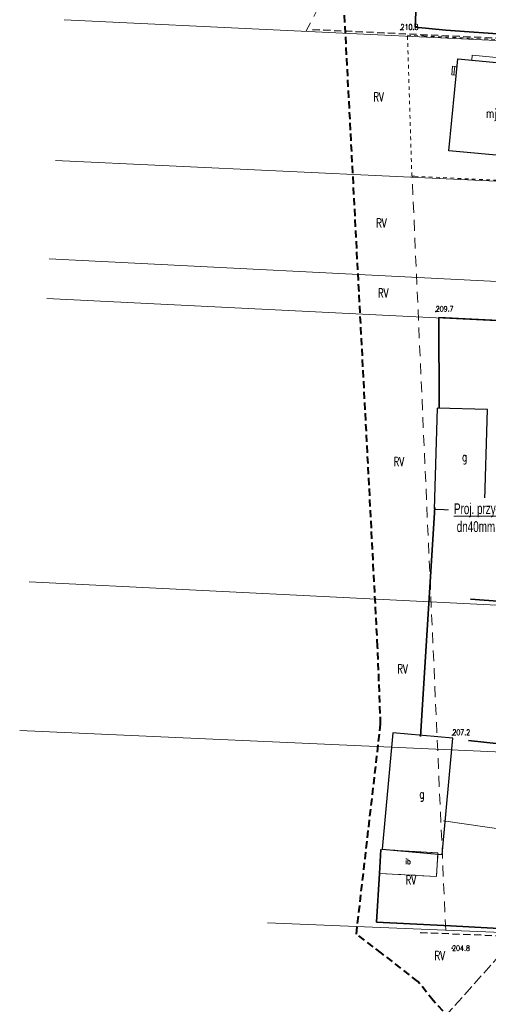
# Model space of a CAD drawing. Header units: metres. Extents: x 7496982 to 7497528, y 5603168 to 5605598.
# Tile 12 of 74: x 7497023 to 7497088, y 5603490 to 5603627. Entities that reach past the tile are written whole.
import ezdxf
from ezdxf.enums import TextEntityAlignment as Align

# ---------------------------------------------------------------- set-up
doc = ezdxf.new("R2010")
doc.units = ezdxf.units.M
doc.header["$MEASUREMENT"] = 0
for name, pattern in [('1', [0]), ('1_SUWP', [0]), ('2', [1.5, 1, -0.5]), ('2_OTDI', [0]), ('2_OTDN_A', [2, 1, -1]), ('2_OTOO', [0]), ('4', [2.5, 1.5, -1]), ('BUD', [0]), ('GDE', [0]), ('GUK', [2, 1.5, -0.5]), ('GUZ', [1, 0.5, -0.5])]:
    doc.linetypes.add(name, pattern=pattern)
doc.layers.get('0').update_dxf_attribs({"color": 250, "linetype": 'CONTINUOUS', "lineweight": 100})
for name, color, linetype, lineweight in [('!COPIS', 7, 'CONTINUOUS', 15), ('EBTPO_L_2', 154, '1', 18), ('EBUOA_T_1', 14, 'CONTINUOUS', 25), ('EBUPP_L_1', 250, 'BUD', 30), ('EBUPP_L_3', 250, 'BUD', 30), ('EDZPD_L_0', 3, 'GDE', 18), ('EKLPK_L_0', 90, 'GUK', 18), ('EKLTK_T_0', 90, 'CONTINUOUS', 25), ('EUZPU_L_0', 90, '4', 18), ('OTD_E_T_7', 7, 'CONTINUOUS', 0), ('OTD_L_12', 7, '2_OTDN_A', 18), ('OTD_L_14', 7, '2_OTDI', 18), ('OTO_L_0', 7, '2_OTOO', 35), ('OTR_T_1', 7, 'CONTINUOUS', 18), ('PLAN_L_0', 214, '2', 30), ('SUWP_L_0', 5, '1_SUWP', 18), ('ZAKRES_L_0', 1, '2', 40), ('ZAKRES_L_0_a', 1, '2', 40)]:
    doc.layers.add(name, color=color, linetype=linetype, lineweight=lineweight)
doc.styles.add('ARIAL', font='arial.ttf', dxfattribs={"width": 0.8})
doc.styles.get("Standard").update_dxf_attribs({"font": 'Simplex.SHX', "width": 0.75})

# ---------------------------------------------------------------- blocks, each defined once
blk = doc.blocks.new('2_OTRN')
at = {"linetype": 'Continuous'}
blk.add_circle((0, 0), 0.045, dxfattribs=at)

msp = doc.modelspace()

# ---------------------------------------------------------------- linework, layer by layer
at = {"layer": 'EBTPO_L_2', "linetype": '1'}
for p, q in [((7497083.27063, 5603620.81214), (7497083.1542, 5603619.59771)), ((7497083.75146, 5603619.54045), (7497083.1542, 5603619.59771)), ((7497083.75146, 5603619.54045), (7497083.1542, 5603619.59771)), ((7497083.86789, 5603620.75488), (7497083.27063, 5603620.81214)), ((7497083.86789, 5603620.75488), (7497083.27063, 5603620.81214)), ((7497083.56926, 5603620.78351), (7497083.45283, 5603619.56908)), ((7497083.86789, 5603620.75488), (7497083.75146, 5603619.54045))]:
    msp.add_line(p, q, dxfattribs=at)
at = {"layer": 'EBUPP_L_1', "linetype": '1'}
for p, q in [((7497082.74, 5603608.99), (7497083.97, 5603621.82)), ((7497083.97, 5603621.82), (7497091.78, 5603621.08)), ((7497095.63, 5603607.83), (7497082.74, 5603608.99))]:
    msp.add_line(p, q, dxfattribs=at)
at = {"layer": 'EBUPP_L_3', "linetype": '1'}
for p, q in [((7497081.1078, 5603573.18829), (7497080.69561, 5603559.09142)), ((7497088.12806, 5603572.98302), (7497081.1078, 5603573.18829)), ((7497087.71587, 5603558.88615), (7497088.12806, 5603572.98302)), ((7497080.69561, 5603559.09142), (7497087.71587, 5603558.88615)), ((7497074.92496, 5603527.97113), (7497073.44108, 5603511.77209)), ((7497083.28175, 5603527.20562), (7497074.92496, 5603527.97113)), ((7497081.79787, 5603511.00658), (7497083.28175, 5603527.20562)), ((7497073.44108, 5603511.77209), (7497081.79787, 5603511.00658))]:
    msp.add_line(p, q, dxfattribs=at)
at = {"layer": 'EDZPD_L_0', "linetype": 'GDE'}
for p, q in [((7497029.22987, 5603627.24302), (7497124.1, 5603622.68)), ((7497028.00002, 5603607.63519), (7497123.17, 5603603.17)), ((7497122.5, 5603589.15), (7497027.14101, 5603593.93962)), ((7497026.79692, 5603588.4538), (7497122.23, 5603583.66)), ((7497120.33, 5603544.19), (7497024.32146, 5603548.98658)), ((7497023.02403, 5603528.30133), (7497120.47, 5603523.88)), ((7497057.5, 5603501.5), (7497124.54, 5603498.74))]:
    msp.add_line(p, q, dxfattribs=at)
at = {"layer": 'EKLPK_L_0', "linetype": 'GUK'}
msp.add_line((7497092.6038, 5603500.0548), (7497082.69403, 5603489.02644), dxfattribs=at)
at = {"layer": 'EUZPU_L_0', "linetype": '4'}
for p, q in [((7497082.98967, 5603664.5606), (7497062.8633, 5603625.62533)), ((7497082.30472, 5603500.4788), (7497077.62093, 5603605.48282))]:
    msp.add_line(p, q, dxfattribs=at)
at = {"layer": 'EUZPU_L_0', "linetype": 'GUZ'}
for p, q in [((7497076.93559, 5603625.10184), (7497079.19435, 5603624.99256)), ((7497077.5847, 5603605.4846), (7497076.97644, 5603625.09986)), ((7497079.25716, 5603624.98952), (7497085.92422, 5603624.66697)), ((7497124.1, 5603622.82), (7497085.85454, 5603624.67034)), ((7497077.62093, 5603605.48282), (7497078.02588, 5603605.46287)), ((7497077.97013, 5603605.46562), (7497089.84513, 5603604.88077))]:
    msp.add_line(p, q, dxfattribs=at)
at = {"layer": 'OTD_L_12', "linetype": '2_OTDN_A'}
for p, q in [((7497073.2876, 5603511.73208), (7497073.07931, 5603508.38359)), ((7497081.22381, 5603511.2384), (7497073.2876, 5603511.73208)), ((7497081.02045, 5603507.96936), (7497081.22381, 5603511.2384)), ((7497073.07931, 5603508.38359), (7497081.02045, 5603507.96936))]:
    msp.add_line(p, q, dxfattribs=at)
at = {"layer": 'OTD_L_14', "linetype": '2_OTDI'}
for p, q in [((7497073.07931, 5603508.38359), (7497073.2876, 5603511.73208)), ((7497073.2876, 5603511.73208), (7497081.22381, 5603511.2384)), ((7497081.22381, 5603511.2384), (7497081.02045, 5603507.96936)), ((7497081.02045, 5603507.96936), (7497073.07931, 5603508.38359))]:
    msp.add_line(p, q, dxfattribs=at)
at = {"layer": 'OTO_L_0', "linetype": '2_OTOO'}
for p, q in [((7497078.04838, 5603626.231), (7497078.75631, 5603641.80547)), ((7497082.3, 5603625.82), (7497078.04838, 5603626.231)), ((7497121, 5603623.09), (7497082.3, 5603625.82)), ((7497081.35358, 5603585.80268), (7497122.06, 5603583.67)), ((7497081.41257, 5603573.23692), (7497081.35358, 5603585.80268)), ((7497078.78143, 5603527.47159), (7497080.78723, 5603559.32845)), ((7497085.73199, 5603546.5959), (7497095.56453, 5603545.86035)), ((7497095.7462, 5603525.8188), (7497085.47453, 5603526.87502)), ((7497073.07931, 5603508.38359), (7497073.2876, 5603511.73208)), ((7497072.65765, 5603501.60511), (7497073.07931, 5603508.38359)), ((7497082.98236, 5603501.07231), (7497072.65765, 5603501.60511)), ((7497103.06514, 5603500.03736), (7497082.98236, 5603501.07231))]:
    msp.add_line(p, q, dxfattribs=at)
at = {"layer": 'PLAN_L_0', "linetype": '2'}
for p, q in [((7497063.77617, 5603625.90951), (7497124.05664, 5603623.0972)), ((7497078.75135, 5603500.16528), (7497124.18474, 5603498.32273))]:
    msp.add_line(p, q, dxfattribs=at)
at = {"layer": 'SUWP_L_0', "linetype": '1_SUWP'}
for p, q in [((7497085.98, 5603622.33), (7497085.92622, 5603621.63465)), ((7497092.73, 5603621.64), (7497085.98, 5603622.33)), ((7497104.86006, 5603512.35912), (7497081.9859, 5603515.69178))]:
    msp.add_line(p, q, dxfattribs=at)
at = {"layer": 'ZAKRES_L_0', "linetype": '2'}
for p, q in [((7497072.8267, 5603539.99785), (7497068.04817, 5603631.35212)), ((7497073.24833, 5603529.17588), (7497072.8267, 5603539.99785)), ((7497069.87525, 5603499.94251), (7497073.24833, 5603529.17588)), ((7497073.38888, 5603497.27216), (7497069.87525, 5603499.94251)), ((7497078.4485, 5603493.3369), (7497073.38888, 5603497.27216)), ((7497080.55668, 5603490.66654), (7497078.4485, 5603493.3369)), ((7497088.13204, 5603482.67783), (7497080.55668, 5603490.66654))]:
    msp.add_line(p, q, dxfattribs=at)
at = {"layer": 'ZAKRES_L_0_a', "linetype": '2'}
for p, q in [((7497072.8267, 5603539.99785), (7497068.04817, 5603631.35212)), ((7497073.24833, 5603529.17588), (7497072.8267, 5603539.99785)), ((7497069.87525, 5603499.94251), (7497073.24833, 5603529.17588)), ((7497073.38888, 5603497.27216), (7497069.87525, 5603499.94251)), ((7497078.4485, 5603493.3369), (7497073.38888, 5603497.27216)), ((7497080.55668, 5603490.66654), (7497078.4485, 5603493.3369))]:
    msp.add_line(p, q, dxfattribs=at)

# ---------------------------------------------------------------- block references
at = {"layer": 'OTR_T_1'}
for p in [(7497076.0312, 5603625.86707), (7497080.91778, 5603586.63372), (7497083.23203, 5603527.65329), (7497083.19513, 5603497.97739)]:
    msp.add_blockref('2_OTRN', p, dxfattribs=at)

# ---------------------------------------------------------------- texts
at = {"layer": 'EBUOA_T_1', "width": 0.7}
msp.add_text('mj', height=1.25001, rotation=359.6321236, dxfattribs=at).set_placement((7497087.92304, 5603614.86223), align=Align.TOP_LEFT)
for p in [(7497084.57119, 5603567.02193), (7497078.63839, 5603520.08299)]:
    msp.add_text('g', height=1.25001, dxfattribs=at).set_placement(p, align=Align.TOP_LEFT)
at = {"layer": 'EKLTK_T_0', "width": 0.7}
for p in [(7497072.24116, 5603617.13969), (7497072.62603, 5603599.56367), (7497072.88262, 5603589.81347), (7497075.06358, 5603566.33602), (7497075.57675, 5603537.4703), (7497076.73138, 5603508.09141), (7497080.75454, 5603497.55342)]:
    msp.add_text('RV', height=1.25001, dxfattribs=at).set_placement(p, align=Align.TOP_LEFT)
at = {"layer": 'OTD_E_T_7', "lineweight": 9, "width": 0.7}
msp.add_text('ib', height=0.75, dxfattribs=at).set_placement((7497076.71111, 5603510.04337), align=Align.MIDDLE_LEFT)
at = {"layer": 'OTR_T_1', "lineweight": 9, "width": 0.7}
for s, p in [('210.8', (7497076.0312, 5603625.86707)), ('209.7', (7497080.91778, 5603586.63372)), ('207.2', (7497083.23203, 5603527.65329))]:
    msp.add_text(s, height=0.75, dxfattribs=at).set_placement(p)
msp.add_text('204.8', height=0.75, dxfattribs=at).set_placement((7497083.19513, 5603497.97739), align=Align.MIDDLE_LEFT)

# ---------------------------------------------------------------- next in the draw order: texts
at = {"layer": '!COPIS', "ltscale": 5, "insert": (7497083.44928, 5603559.91698), "char_height": 1.5, "attachment_point": 1, "rotation": 0.1014038, "style": 'ARIAL', "bg_fill": 3, "box_fill_scale": 1.5, "bg_fill_color": 256, "bg_fill_transparency": 0}
msp.add_mtext_dynamic_manual_height_columns('{\\fArial Narrow|b0|i0|c238|p34;\\LProj. przyłącze wodociągowe\\P\\l dn40mm PE100 SDR 11}', width=19.6611496, gutter_width=12.5, heights=[0], dxfattribs=at)

doc.saveas('drawing.dxf')
